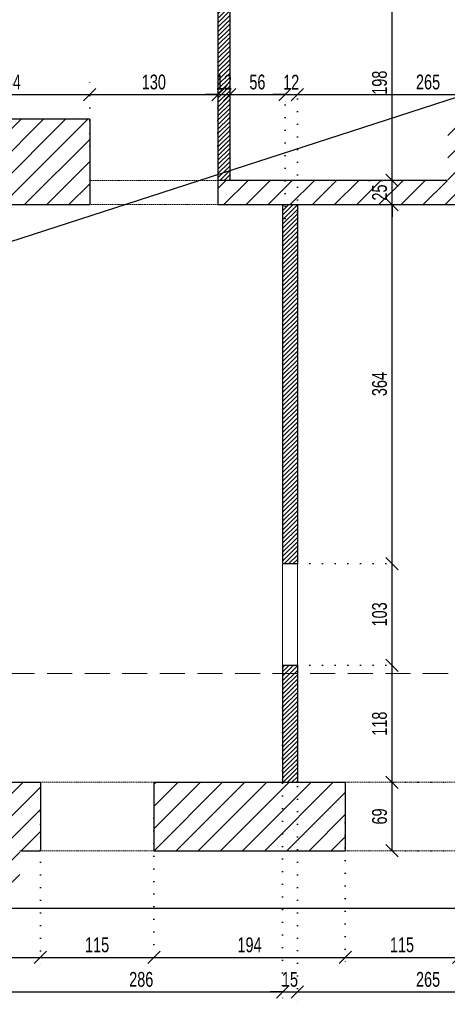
# Model space of a CAD drawing. Header units: millimetres. Extents: x 11149 to 111407, y -107619 to -23630.
# Tile 6 of 245: x 13696 to 14129, y -40030 to -39033. Entities that reach past the tile are written whole.
import ezdxf

# ---------------------------------------------------------------- set-up
doc = ezdxf.new("R2010")
doc.units = ezdxf.units.MM
doc.header["$LTSCALE"] = 2
for name, pattern in [('DOT', [6.35, 0, -6.35]), ('HIDDEN', [9.525, 6.35, -3.175]), ('HIDDENX2', [19.05, 12.7, -6.35])]:
    doc.linetypes.add(name, pattern=pattern)
doc.layers.get('0').update_dxf_attribs({"plot": 0})
doc.layers.get('Defpoints').update_dxf_attribs({"color": 1})
for name, color, linetype in [('3DPLAN_A_KRESKOWANIE 1', 253, 'Continuous'), ('3DPLAN_A_OPIS', 8, 'Continuous'), ('3DPLAN_K_OBRYS WIDOK', 242, 'Continuous')]:
    doc.layers.add(name, color=color, linetype=linetype)
for name, color, linetype, lineweight in [('3DPLAN_A_WYSOKOŚCI ZMIANA', 144, 'HIDDENX2', 5), ('A_ściany mur', 2, 'Continuous', 30), ('e-cad_wymiary', 4, 'Continuous', 9), ('WIDOK', 7, 'Continuous', 25)]:
    doc.layers.add(name, color=color, linetype=linetype, lineweight=lineweight)
doc.styles.add('e-cad_1', font='arial.ttf', dxfattribs={"width": 0.7})
doc.dimstyles.new('e-cad_1_100_[cm]', dxfattribs={"dimscale": 10, "dimtxt": 1.5, "dimasz": 1.25, "dimexe": 1.25, "dimexo": 0.625, "dimgap": 0.5, "dimtad": 1, "dimdec": 0, "dimrnd": 1, "dimzin": 1, "dimtxsty": 'e-cad_1', "dimblk": 'OBLIQUE', "dimcen": 2.5, "dimclrd": 256, "dimclre": 252, "dimclrt": 7, "dimadec": 0, "dimazin": 0, "dimtfac": 1, "dimtix": 1, "dimtmove": 2, "dimatfit": 3, "dimldrblk": 'NONE', "dimfxl": 60, "dimfxlon": 1, "dimarcsym": 0})
pattern_1 = [(45, (-15708.4828, 6015.711), (-2.24506403, 2.24506403), [])]

# ---------------------------------------------------------------- blocks, each defined once
blk = doc.blocks.new('_OBLIQUE')
at = {"color": 0, "linetype": 'ByBlock', "lineweight": -2}
blk.add_line((-0.5, -0.5), (0.5, 0.5), dxfattribs=at)
blk = doc.blocks.new('*D605')
at = {"layer": 'Defpoints', "color": 0}
for p in [(13716.97, -39829.1), (13541.97, -39840.14), (13716.97, -39982.89)]:
    blk.add_point(p, dxfattribs=at)
at = {"layer": 'e-cad_wymiary', "color": 252, "linetype": 'DOT', "lineweight": -2}
for p, q in [((13716.97, -39835.35), (13716.97, -39995.39)), ((13541.97, -39846.39), (13541.97, -39995.39))]:
    blk.add_line(p, q, dxfattribs=at)
at = {"layer": 'e-cad_wymiary', "lineweight": -2}
blk.add_line((13541.97, -39982.89), (13716.97, -39982.89), dxfattribs=at)
at = {"layer": 'e-cad_wymiary', "lineweight": -2, "xscale": 12.5, "yscale": 12.5, "zscale": 12.5, "rotation": 180}
blk.add_blockref('_OBLIQUE', (13541.97, -39982.89), dxfattribs=at)
at = {"layer": 'e-cad_wymiary', "lineweight": -2, "xscale": 12.5, "yscale": 12.5, "zscale": 12.5}
blk.add_blockref('_OBLIQUE', (13716.97, -39982.89), dxfattribs=at)
at = {"layer": 'e-cad_wymiary', "color": 7, "insert": (13629.47, -39970.23), "char_height": 15, "attachment_point": 5, "style": 'e-cad_1'}
blk.add_mtext('175', dxfattribs=at)
blk = doc.blocks.new('_None')
blk = doc.blocks.new('*D606')
at = {"layer": 'Defpoints', "color": 0}
for p in [(13716.97, -39829.1), (13831.97, -39835.58), (13831.97, -39982.89)]:
    blk.add_point(p, dxfattribs=at)
at = {"layer": 'e-cad_wymiary', "color": 252, "linetype": 'DOT', "lineweight": -2}
for p, q in [((13716.97, -39835.35), (13716.97, -39995.39)), ((13831.97, -39841.83), (13831.97, -39995.39))]:
    blk.add_line(p, q, dxfattribs=at)
at = {"layer": 'e-cad_wymiary', "lineweight": -2}
blk.add_line((13716.97, -39982.89), (13831.97, -39982.89), dxfattribs=at)
at = {"layer": 'e-cad_wymiary', "lineweight": -2, "xscale": 12.5, "yscale": 12.5, "zscale": 12.5, "rotation": 180}
blk.add_blockref('_OBLIQUE', (13716.97, -39982.89), dxfattribs=at)
at = {"layer": 'e-cad_wymiary', "lineweight": -2, "xscale": 12.5, "yscale": 12.5, "zscale": 12.5}
blk.add_blockref('_OBLIQUE', (13831.97, -39982.89), dxfattribs=at)
at = {"layer": 'e-cad_wymiary', "color": 7, "insert": (13774.47, -39970.23), "char_height": 15, "attachment_point": 5, "style": 'e-cad_1'}
blk.add_mtext('115', dxfattribs=at)
blk = doc.blocks.new('*D607')
at = {"layer": 'Defpoints', "color": 0}
for p in [(13831.97, -39835.58), (14025.97, -39840.14), (14025.97, -39982.89)]:
    blk.add_point(p, dxfattribs=at)
at = {"layer": 'e-cad_wymiary', "color": 252, "linetype": 'DOT', "lineweight": -2}
for p, q in [((13831.97, -39841.83), (13831.97, -39995.39)), ((14025.97, -39846.39), (14025.97, -39995.39))]:
    blk.add_line(p, q, dxfattribs=at)
at = {"layer": 'e-cad_wymiary', "lineweight": -2}
blk.add_line((13831.97, -39982.89), (14025.97, -39982.89), dxfattribs=at)
at = {"layer": 'e-cad_wymiary', "lineweight": -2, "xscale": 12.5, "yscale": 12.5, "zscale": 12.5, "rotation": 180}
blk.add_blockref('_OBLIQUE', (13831.97, -39982.89), dxfattribs=at)
at = {"layer": 'e-cad_wymiary', "lineweight": -2, "xscale": 12.5, "yscale": 12.5, "zscale": 12.5}
blk.add_blockref('_OBLIQUE', (14025.97, -39982.89), dxfattribs=at)
at = {"layer": 'e-cad_wymiary', "color": 7, "insert": (13928.97, -39970.23), "char_height": 15, "attachment_point": 5, "style": 'e-cad_1'}
blk.add_mtext('194', dxfattribs=at)
blk = doc.blocks.new('*D608')
at = {"layer": 'Defpoints', "color": 0}
for p in [(14025.97, -39840.14), (14140.97, -39840.76), (14140.97, -39982.89)]:
    blk.add_point(p, dxfattribs=at)
at = {"layer": 'e-cad_wymiary', "color": 252, "linetype": 'DOT', "lineweight": -2}
for p, q in [((14025.97, -39846.39), (14025.97, -39995.39)), ((14140.97, -39847.01), (14140.97, -39995.39))]:
    blk.add_line(p, q, dxfattribs=at)
at = {"layer": 'e-cad_wymiary', "lineweight": -2}
blk.add_line((14025.97, -39982.89), (14140.97, -39982.89), dxfattribs=at)
at = {"layer": 'e-cad_wymiary', "lineweight": -2, "xscale": 12.5, "yscale": 12.5, "zscale": 12.5, "rotation": 180}
blk.add_blockref('_OBLIQUE', (14025.97, -39982.89), dxfattribs=at)
at = {"layer": 'e-cad_wymiary', "lineweight": -2, "xscale": 12.5, "yscale": 12.5, "zscale": 12.5}
blk.add_blockref('_OBLIQUE', (14140.97, -39982.89), dxfattribs=at)
at = {"layer": 'e-cad_wymiary', "color": 7, "insert": (14083.47, -39970.23), "char_height": 15, "attachment_point": 5, "style": 'e-cad_1'}
blk.add_mtext('115', dxfattribs=at)
blk = doc.blocks.new('*D632')
at = {"layer": 'Defpoints', "color": 0, "ltscale": 0.5}
for p in [(13962.44, -39723.35), (13675.97, -39750.09), (13962.44, -40017.89)]:
    blk.add_point(p, dxfattribs=at)
at = {"layer": 'e-cad_wymiary', "color": 252, "linetype": 'DOT', "lineweight": -2}
for p, q in [((13962.44, -39729.6), (13962.44, -40030.39)), ((13675.97, -39756.34), (13675.97, -40030.39))]:
    blk.add_line(p, q, dxfattribs=at)
at = {"layer": 'e-cad_wymiary', "lineweight": -2}
blk.add_line((13675.97, -40017.89), (13962.44, -40017.89), dxfattribs=at)
at = {"layer": 'e-cad_wymiary', "lineweight": -2, "ltscale": 0.5, "xscale": 12.5, "yscale": 12.5, "zscale": 12.5, "rotation": 180}
blk.add_blockref('_OBLIQUE', (13675.97, -40017.89), dxfattribs=at)
at = {"layer": 'e-cad_wymiary', "lineweight": -2, "ltscale": 0.5, "xscale": 12.5, "yscale": 12.5, "zscale": 12.5}
blk.add_blockref('_OBLIQUE', (13962.44, -40017.89), dxfattribs=at)
at = {"layer": 'e-cad_wymiary', "color": 7, "ltscale": 0.5, "insert": (13819.2, -40005.23), "char_height": 15, "attachment_point": 5, "style": 'e-cad_1'}
blk.add_mtext('286', dxfattribs=at)
blk = doc.blocks.new('*D633')
at = {"layer": 'Defpoints', "color": 0, "ltscale": 0.5}
for p in [(13962.44, -39723.35), (13977.43, -39726.59), (13977.43, -40017.89)]:
    blk.add_point(p, dxfattribs=at)
at = {"layer": 'e-cad_wymiary', "color": 252, "linetype": 'DOT', "lineweight": -2}
for p, q in [((13962.44, -39729.6), (13962.44, -40030.39)), ((13977.43, -39732.84), (13977.43, -40030.39))]:
    blk.add_line(p, q, dxfattribs=at)
at = {"layer": 'e-cad_wymiary', "lineweight": -2}
for p, q in [((13962.44, -40017.89), (13949.94, -40017.89)), ((13962.44, -40017.89), (13977.43, -40017.89)), ((13977.43, -40017.89), (13989.93, -40017.89))]:
    blk.add_line(p, q, dxfattribs=at)
at = {"layer": 'e-cad_wymiary', "lineweight": -2, "ltscale": 0.5, "xscale": 12.5, "yscale": 12.5, "zscale": 12.5}
blk.add_blockref('_OBLIQUE', (13962.44, -40017.89), dxfattribs=at)
at = {"layer": 'e-cad_wymiary', "lineweight": -2, "ltscale": 0.5, "xscale": 12.5, "yscale": 12.5, "zscale": 12.5, "rotation": 180}
blk.add_blockref('_OBLIQUE', (13977.43, -40017.89), dxfattribs=at)
at = {"layer": 'e-cad_wymiary', "color": 7, "ltscale": 0.5, "insert": (13969.93, -40005.23), "char_height": 15, "attachment_point": 5, "style": 'e-cad_1'}
blk.add_mtext('15', dxfattribs=at)
blk = doc.blocks.new('*D634')
at = {"layer": 'Defpoints', "color": 0}
for p in [(13977.43, -39726.59), (14242.47, -39739.55), (14242.47, -40017.89)]:
    blk.add_point(p, dxfattribs=at)
at = {"layer": 'e-cad_wymiary', "color": 252, "linetype": 'DOT', "lineweight": -2}
for p, q in [((13977.43, -39732.84), (13977.43, -40030.39)), ((14242.47, -39745.8), (14242.47, -40030.39))]:
    blk.add_line(p, q, dxfattribs=at)
at = {"layer": 'e-cad_wymiary', "lineweight": -2}
blk.add_line((13977.43, -40017.89), (14242.47, -40017.89), dxfattribs=at)
at = {"layer": 'e-cad_wymiary', "lineweight": -2, "xscale": 12.5, "yscale": 12.5, "zscale": 12.5, "rotation": 180}
blk.add_blockref('_OBLIQUE', (13977.43, -40017.89), dxfattribs=at)
at = {"layer": 'e-cad_wymiary', "lineweight": -2, "xscale": 12.5, "yscale": 12.5, "zscale": 12.5}
blk.add_blockref('_OBLIQUE', (14242.47, -40017.89), dxfattribs=at)
at = {"layer": 'e-cad_wymiary', "color": 7, "insert": (14109.95, -40005.23), "char_height": 15, "attachment_point": 5, "style": 'e-cad_1'}
blk.add_mtext('265', dxfattribs=at)
blk = doc.blocks.new('*D728')
at = {"layer": 'Defpoints', "color": 0}
for p in [(13766.97, -39108.89), (13602.97, -39149.3), (13766.97, -39167.12)]:
    blk.add_point(p, dxfattribs=at)
at = {"layer": 'e-cad_wymiary', "color": 252, "linetype": 'DOT', "lineweight": -2}
for p, q in [((13602.97, -39143.05), (13602.97, -39096.39)), ((13766.97, -39160.87), (13766.97, -39096.39))]:
    blk.add_line(p, q, dxfattribs=at)
at = {"layer": 'e-cad_wymiary', "lineweight": -2}
blk.add_line((13602.97, -39108.89), (13766.97, -39108.89), dxfattribs=at)
at = {"layer": 'e-cad_wymiary', "lineweight": -2, "xscale": 12.5, "yscale": 12.5, "zscale": 12.5, "rotation": 180}
blk.add_blockref('_OBLIQUE', (13602.97, -39108.89), dxfattribs=at)
at = {"layer": 'e-cad_wymiary', "lineweight": -2, "xscale": 12.5, "yscale": 12.5, "zscale": 12.5}
blk.add_blockref('_OBLIQUE', (13766.97, -39108.89), dxfattribs=at)
at = {"layer": 'e-cad_wymiary', "color": 7, "insert": (13684.97, -39096.23), "char_height": 15, "attachment_point": 5, "style": 'e-cad_1'}
blk.add_mtext('164', dxfattribs=at)
blk = doc.blocks.new('*D729')
at = {"layer": 'Defpoints', "color": 0}
for p in [(13896.97, -39108.89), (13766.97, -39167.12), (13896.97, -39167.12)]:
    blk.add_point(p, dxfattribs=at)
at = {"layer": 'e-cad_wymiary', "color": 252, "linetype": 'DOT', "lineweight": -2}
for p, q in [((13766.97, -39160.87), (13766.97, -39096.39)), ((13896.97, -39160.87), (13896.97, -39096.39))]:
    blk.add_line(p, q, dxfattribs=at)
at = {"layer": 'e-cad_wymiary', "lineweight": -2}
blk.add_line((13766.97, -39108.89), (13896.97, -39108.89), dxfattribs=at)
at = {"layer": 'e-cad_wymiary', "lineweight": -2, "xscale": 12.5, "yscale": 12.5, "zscale": 12.5, "rotation": 180}
blk.add_blockref('_OBLIQUE', (13766.97, -39108.89), dxfattribs=at)
at = {"layer": 'e-cad_wymiary', "lineweight": -2, "xscale": 12.5, "yscale": 12.5, "zscale": 12.5}
blk.add_blockref('_OBLIQUE', (13896.97, -39108.89), dxfattribs=at)
at = {"layer": 'e-cad_wymiary', "color": 7, "insert": (13831.97, -39096.23), "char_height": 15, "attachment_point": 5, "style": 'e-cad_1'}
blk.add_mtext('130', dxfattribs=at)
blk = doc.blocks.new('*D730')
at = {"layer": 'Defpoints', "color": 0}
for p in [(13908.97, -39108.89), (13908.97, -39150.92), (13896.97, -39167.12)]:
    blk.add_point(p, dxfattribs=at)
at = {"layer": 'e-cad_wymiary', "color": 252, "linetype": 'DOT', "lineweight": -2}
for p, q in [((13896.97, -39160.87), (13896.97, -39096.39)), ((13908.97, -39144.67), (13908.97, -39096.39))]:
    blk.add_line(p, q, dxfattribs=at)
at = {"layer": 'e-cad_wymiary', "lineweight": -2}
for p, q in [((13896.97, -39108.89), (13884.47, -39108.89)), ((13896.97, -39108.89), (13908.97, -39108.89)), ((13908.97, -39108.89), (13921.47, -39108.89))]:
    blk.add_line(p, q, dxfattribs=at)
at = {"layer": 'e-cad_wymiary', "lineweight": -2, "xscale": 12.5, "yscale": 12.5, "zscale": 12.5}
blk.add_blockref('_OBLIQUE', (13896.97, -39108.89), dxfattribs=at)
at = {"layer": 'e-cad_wymiary', "lineweight": -2, "xscale": 12.5, "yscale": 12.5, "zscale": 12.5, "rotation": 180}
blk.add_blockref('_OBLIQUE', (13908.97, -39108.89), dxfattribs=at)
at = {"layer": 'e-cad_wymiary', "color": 7, "insert": (13902.97, -39096.36), "char_height": 15, "attachment_point": 5, "style": 'e-cad_1'}
blk.add_mtext('12', dxfattribs=at)
blk = doc.blocks.new('*D731')
at = {"layer": 'Defpoints', "color": 0}
for p in [(13964.93, -39108.89), (13908.97, -39150.92), (13964.93, -39240.84)]:
    blk.add_point(p, dxfattribs=at)
at = {"layer": 'e-cad_wymiary', "color": 252, "linetype": 'DOT', "lineweight": -2}
for p, q in [((13908.97, -39144.67), (13908.97, -39096.39)), ((13964.93, -39234.59), (13964.93, -39096.39))]:
    blk.add_line(p, q, dxfattribs=at)
at = {"layer": 'e-cad_wymiary', "lineweight": -2}
blk.add_line((13908.97, -39108.89), (13964.93, -39108.89), dxfattribs=at)
at = {"layer": 'e-cad_wymiary', "lineweight": -2, "xscale": 12.5, "yscale": 12.5, "zscale": 12.5, "rotation": 180}
blk.add_blockref('_OBLIQUE', (13908.97, -39108.89), dxfattribs=at)
at = {"layer": 'e-cad_wymiary', "lineweight": -2, "xscale": 12.5, "yscale": 12.5, "zscale": 12.5}
blk.add_blockref('_OBLIQUE', (13964.93, -39108.89), dxfattribs=at)
at = {"layer": 'e-cad_wymiary', "color": 7, "insert": (13936.95, -39096.23), "char_height": 15, "attachment_point": 5, "style": 'e-cad_1'}
blk.add_mtext('56', dxfattribs=at)
blk = doc.blocks.new('*D732')
at = {"layer": 'Defpoints', "color": 0}
for p in [(13977.43, -39108.89), (13964.93, -39240.84), (13977.43, -39260.28)]:
    blk.add_point(p, dxfattribs=at)
at = {"layer": 'e-cad_wymiary', "color": 252, "linetype": 'DOT', "lineweight": -2}
for p, q in [((13964.93, -39234.59), (13964.93, -39096.39)), ((13977.43, -39254.03), (13977.43, -39096.39))]:
    blk.add_line(p, q, dxfattribs=at)
at = {"layer": 'e-cad_wymiary', "lineweight": -2}
for p, q in [((13964.93, -39108.89), (13952.43, -39108.89)), ((13964.93, -39108.89), (13977.43, -39108.89)), ((13977.43, -39108.89), (13989.93, -39108.89))]:
    blk.add_line(p, q, dxfattribs=at)
at = {"layer": 'e-cad_wymiary', "lineweight": -2, "xscale": 12.5, "yscale": 12.5, "zscale": 12.5}
blk.add_blockref('_OBLIQUE', (13964.93, -39108.89), dxfattribs=at)
at = {"layer": 'e-cad_wymiary', "lineweight": -2, "xscale": 12.5, "yscale": 12.5, "zscale": 12.5, "rotation": 180}
blk.add_blockref('_OBLIQUE', (13977.43, -39108.89), dxfattribs=at)
at = {"layer": 'e-cad_wymiary', "color": 7, "insert": (13971.18, -39096.36), "char_height": 15, "attachment_point": 5, "style": 'e-cad_1'}
blk.add_mtext('12', dxfattribs=at)
blk = doc.blocks.new('*D733')
at = {"layer": 'Defpoints', "color": 0}
for p in [(14242.47, -39108.89), (13977.43, -39260.28), (14242.47, -39339.67)]:
    blk.add_point(p, dxfattribs=at)
at = {"layer": 'e-cad_wymiary', "color": 252, "linetype": 'DOT', "lineweight": -2}
for p, q in [((13977.43, -39254.03), (13977.43, -39096.39)), ((14242.47, -39333.42), (14242.47, -39096.39))]:
    blk.add_line(p, q, dxfattribs=at)
at = {"layer": 'e-cad_wymiary', "lineweight": -2}
blk.add_line((13977.43, -39108.89), (14242.47, -39108.89), dxfattribs=at)
at = {"layer": 'e-cad_wymiary', "lineweight": -2, "xscale": 12.5, "yscale": 12.5, "zscale": 12.5, "rotation": 180}
blk.add_blockref('_OBLIQUE', (13977.43, -39108.89), dxfattribs=at)
at = {"layer": 'e-cad_wymiary', "lineweight": -2, "xscale": 12.5, "yscale": 12.5, "zscale": 12.5}
blk.add_blockref('_OBLIQUE', (14242.47, -39108.89), dxfattribs=at)
at = {"layer": 'e-cad_wymiary', "color": 7, "insert": (14109.95, -39096.23), "char_height": 15, "attachment_point": 5, "style": 'e-cad_1'}
blk.add_mtext('265', dxfattribs=at)
blk = doc.blocks.new('*D756')
at = {"layer": 'Defpoints', "color": 0}
for p in [(14073.44, -39805.39), (14336.72, -39805.39), (14336.72, -39874.89)]:
    blk.add_point(p, dxfattribs=at)
at = {"layer": 'e-cad_wymiary', "color": 252, "linetype": 'DOT', "lineweight": -2}
for p, q in [((14330.47, -39805.39), (14060.94, -39805.39)), ((14330.47, -39874.89), (14060.94, -39874.89))]:
    blk.add_line(p, q, dxfattribs=at)
at = {"layer": 'e-cad_wymiary', "lineweight": -2}
blk.add_line((14073.44, -39874.89), (14073.44, -39805.39), dxfattribs=at)
at = {"layer": 'e-cad_wymiary', "lineweight": -2, "xscale": 12.5, "yscale": 12.5, "zscale": 12.5}
for p, rotation in [((14073.44, -39805.39), 90), ((14073.44, -39874.89), 270)]:
    blk.add_blockref('_OBLIQUE', p, dxfattribs=dict(at, rotation=rotation))
at = {"layer": 'e-cad_wymiary', "color": 7, "insert": (14060.78, -39840.14), "char_height": 15, "attachment_point": 5, "rotation": 90, "style": 'e-cad_1'}
blk.add_mtext('69', dxfattribs=at)
blk = doc.blocks.new('*D757')
at = {"layer": 'Defpoints', "color": 0}
for p in [(13971.18, -39686.94), (14073.44, -39686.94), (14336.72, -39805.39)]:
    blk.add_point(p, dxfattribs=at)
at = {"layer": 'e-cad_wymiary', "color": 252, "linetype": 'DOT', "lineweight": -2}
for p, q in [((13977.43, -39686.94), (14085.94, -39686.94)), ((14330.47, -39805.39), (14060.94, -39805.39))]:
    blk.add_line(p, q, dxfattribs=at)
at = {"layer": 'e-cad_wymiary', "lineweight": -2}
blk.add_line((14073.44, -39805.39), (14073.44, -39686.94), dxfattribs=at)
at = {"layer": 'e-cad_wymiary', "lineweight": -2, "xscale": 12.5, "yscale": 12.5, "zscale": 12.5}
for p, rotation in [((14073.44, -39686.94), 90), ((14073.44, -39805.39), 270)]:
    blk.add_blockref('_OBLIQUE', p, dxfattribs=dict(at, rotation=rotation))
at = {"layer": 'e-cad_wymiary', "color": 7, "insert": (14060.78, -39746.17), "char_height": 15, "attachment_point": 5, "rotation": 90, "style": 'e-cad_1'}
blk.add_mtext('118', dxfattribs=at)
blk = doc.blocks.new('*D758')
at = {"layer": 'Defpoints', "color": 0}
for p in [(13971.18, -39583.94), (14073.44, -39583.94), (13971.18, -39686.94)]:
    blk.add_point(p, dxfattribs=at)
at = {"layer": 'e-cad_wymiary', "color": 252, "linetype": 'DOT', "lineweight": -2}
for p, q in [((13977.43, -39583.94), (14085.94, -39583.94)), ((13977.43, -39686.94), (14085.94, -39686.94))]:
    blk.add_line(p, q, dxfattribs=at)
at = {"layer": 'e-cad_wymiary', "lineweight": -2}
blk.add_line((14073.44, -39686.94), (14073.44, -39583.94), dxfattribs=at)
at = {"layer": 'e-cad_wymiary', "lineweight": -2, "xscale": 12.5, "yscale": 12.5, "zscale": 12.5}
for p, rotation in [((14073.44, -39583.94), 90), ((14073.44, -39686.94), 270)]:
    blk.add_blockref('_OBLIQUE', p, dxfattribs=dict(at, rotation=rotation))
at = {"layer": 'e-cad_wymiary', "color": 7, "insert": (14060.78, -39635.44), "char_height": 15, "attachment_point": 5, "rotation": 90, "style": 'e-cad_1'}
blk.add_mtext('103', dxfattribs=at)
blk = doc.blocks.new('*D759')
at = {"layer": 'Defpoints', "color": 0}
for p in [(14043.94, -39220.39), (14073.44, -39220.39), (13971.18, -39583.94)]:
    blk.add_point(p, dxfattribs=at)
at = {"layer": 'e-cad_wymiary', "color": 252, "linetype": 'DOT', "lineweight": -2}
for p, q in [((14050.19, -39220.39), (14085.94, -39220.39)), ((13977.43, -39583.94), (14085.94, -39583.94))]:
    blk.add_line(p, q, dxfattribs=at)
at = {"layer": 'e-cad_wymiary', "lineweight": -2}
blk.add_line((14073.44, -39583.94), (14073.44, -39220.39), dxfattribs=at)
at = {"layer": 'e-cad_wymiary', "lineweight": -2, "xscale": 12.5, "yscale": 12.5, "zscale": 12.5}
for p, rotation in [((14073.44, -39220.39), 90), ((14073.44, -39583.94), 270)]:
    blk.add_blockref('_OBLIQUE', p, dxfattribs=dict(at, rotation=rotation))
at = {"layer": 'e-cad_wymiary', "color": 7, "insert": (14060.78, -39402.17), "char_height": 15, "attachment_point": 5, "rotation": 90, "style": 'e-cad_1'}
blk.add_mtext('364', dxfattribs=at)
blk = doc.blocks.new('*D760')
at = {"layer": 'Defpoints', "color": 0}
for p in [(14043.94, -39195.89), (14073.44, -39195.89), (14043.94, -39220.39)]:
    blk.add_point(p, dxfattribs=at)
at = {"layer": 'e-cad_wymiary', "lineweight": -2}
for p, q in [((14073.44, -39195.89), (14073.44, -39183.39)), ((14073.44, -39220.39), (14073.44, -39195.89)), ((14073.44, -39220.39), (14073.44, -39232.89))]:
    blk.add_line(p, q, dxfattribs=at)
at = {"layer": 'e-cad_wymiary', "color": 252, "linetype": 'DOT', "lineweight": -2}
for p, q in [((14050.19, -39195.89), (14085.94, -39195.89)), ((14050.19, -39220.39), (14085.94, -39220.39))]:
    blk.add_line(p, q, dxfattribs=at)
at = {"layer": 'e-cad_wymiary', "lineweight": -2, "xscale": 12.5, "yscale": 12.5, "zscale": 12.5}
for p, rotation in [((14073.44, -39195.89), 270), ((14073.44, -39220.39), 90)]:
    blk.add_blockref('_OBLIQUE', p, dxfattribs=dict(at, rotation=rotation))
at = {"layer": 'e-cad_wymiary', "color": 7, "insert": (14060.78, -39208.14), "char_height": 15, "attachment_point": 5, "rotation": 90, "style": 'e-cad_1'}
blk.add_mtext('25', dxfattribs=at)
blk = doc.blocks.new('*D761')
at = {"layer": 'Defpoints', "color": 0}
for p in [(13976.96, -38997.89), (14073.44, -38997.89), (14043.94, -39195.89)]:
    blk.add_point(p, dxfattribs=at)
at = {"layer": 'e-cad_wymiary', "color": 252, "linetype": 'DOT', "lineweight": -2}
for p, q in [((13983.21, -38997.89), (14085.94, -38997.89)), ((14050.19, -39195.89), (14085.94, -39195.89))]:
    blk.add_line(p, q, dxfattribs=at)
at = {"layer": 'e-cad_wymiary', "lineweight": -2}
blk.add_line((14073.44, -39195.89), (14073.44, -38997.89), dxfattribs=at)
at = {"layer": 'e-cad_wymiary', "lineweight": -2, "xscale": 12.5, "yscale": 12.5, "zscale": 12.5}
for p, rotation in [((14073.44, -38997.89), 90), ((14073.44, -39195.89), 270)]:
    blk.add_blockref('_OBLIQUE', p, dxfattribs=dict(at, rotation=rotation))
at = {"layer": 'e-cad_wymiary', "color": 7, "insert": (14060.78, -39096.89), "char_height": 15, "attachment_point": 5, "rotation": 90, "style": 'e-cad_1'}
blk.add_mtext('198', dxfattribs=at)

msp = doc.modelspace()

# ---------------------------------------------------------------- hatches: boundary and pattern name
at = {"layer": '3DPLAN_A_KRESKOWANIE 1'}
h = msp.add_hatch(dxfattribs=at)
h.set_pattern_fill('ANSI31', color=256, scale=5, style=0)
h.set_pattern_definition([(45, (14206.918, -38714.36), (-11.22532, 11.22532), [])])
h.paths.add_polyline_path([(14219.97, -38701.39), (14194.97, -38701.39), (14194.97, -38726.39), (14219.97, -38726.39)])
h.paths.add_polyline_path([(12418.47, -38265.89), (12293.47, -38265.89), (12293.47, -38305.89), (11781.49, -38305.89), (11781.49, -38349.39), (11809.49, -38349.39), (11809.49, -38458.39), (11829.97, -38458.39), (11829.97, -38349.39), (12348.97, -38349.39), (12348.97, -38549.39), (12396.97, -38549.39), (12396.97, -38613.39), (12410.97, -38613.39), (12410.97, -38352.39), (12439.97, -38352.39), (12439.97, -38305.89), (12418.47, -38305.89)])
h.paths.add_polyline_path([(12747.96, -38305.89), (12559.97, -38305.89), (12559.97, -38352.39), (12559.97, -38395.39), (12572.96, -38395.39), (12572.96, -38355.39), (12747.96, -38355.39)])
h.paths.add_polyline_path([(12410.97, -38716.39), (12396.97, -38716.39), (12396.97, -38911.39), (12326.97, -38911.39), (12326.97, -38928.39), (11829.97, -38928.39), (11829.97, -38858.39), (11809.49, -38858.39), (11809.49, -38928.39), (11781.49, -38928.39), (11781.49, -38994.39), (11798.97, -38994.39), (11798.97, -38950.39), (12368.97, -38950.39), (12368.97, -39017.39), (12375.97, -39017.39), (12375.97, -39010.39), (12410.97, -39010.39)])
h.paths.add_polyline_path([(11829.97, -38633.39), (11809.49, -38633.39), (11809.49, -38683.39), (11829.97, -38683.39)])
h.paths.add_polyline_path([(13772.97, -38305.89), (13726.97, -38305.89), (13726.97, -38265.89), (13601.97, -38265.89), (13601.97, -38305.89), (13559.97, -38305.89), (13559.97, -38347.39), (13627.97, -38347.39), (13627.97, -38636.39), (13204.97, -38636.39), (13204.97, -38653.39), (13245.97, -38653.39), (13245.97, -38705.39), (13618.97, -38705.39), (13618.97, -38755.65), (13648.97, -38755.65), (13648.97, -38485.39), (13689.97, -38485.39), (13689.97, -38341.39), (13772.97, -38341.39)])
h.paths.add_polyline_path([(14060.97, -38305.89), (13887.97, -38305.89), (13887.97, -38341.39), (14060.97, -38341.39)])
h.paths.add_polyline_path([(13091.97, -39365.39), (13037.97, -39365.39), (13037.97, -39354.39), (12981.97, -39354.39), (12916.97, -39354.39), (12916.97, -39519.39), (12981.97, -39519.39), (12981.97, -39808.39), (12901.97, -39808.39), (12901.97, -39874.89), (12945.97, -39874.89), (12945.97, -39914.89), (13070.97, -39914.89), (13070.97, -39874.89), (13114.97, -39874.89), (13114.97, -39805.39), (13037.97, -39805.39), (13037.97, -39520.39), (13091.97, -39520.39)])
h.paths.add_polyline_path([(13426.97, -39805.39), (13229.97, -39805.39), (13229.97, -39874.89), (13426.97, -39874.89)])
h.paths.add_polyline_path([(12956.97, -39264.39), (12956.97, -39197.39), (12950.97, -39197.39), (12950.97, -39173.39), (13026.62, -39173.39), (13026.62, -39264.39)])
h.paths.add_polyline_path([(12726.97, -39808.39), (12590.97, -39808.39), (12590.97, -39874.89), (12726.97, -39874.89)])
h.paths.add_polyline_path([(12415.97, -39808.39), (11864.97, -39808.39), (11864.97, -39692.39), (11809.49, -39692.39), (11809.49, -39808.39), (11781.49, -39808.39), (11781.49, -39874.89), (12231.97, -39874.89), (12231.97, -39914.89), (12356.97, -39914.89), (12356.97, -39874.89), (12415.97, -39874.89)])
h.paths.add_polyline_path([(11864.97, -39470.39), (11809.49, -39470.39), (11809.49, -39517.39), (11864.97, -39517.39)])
h.paths.add_polyline_path([(14626.97, -39805.39), (14431.97, -39805.39), (14431.97, -39874.89), (14626.97, -39874.89)])
h.paths.add_polyline_path([(14316.97, -39805.39), (14140.97, -39805.39), (14140.97, -39874.89), (14161.97, -39874.89), (14161.97, -39914.89), (14286.97, -39914.89), (14286.97, -39874.89), (14316.97, -39874.89)])
h.paths.add_polyline_path([(14025.97, -39805.39), (13831.97, -39805.39), (13831.97, -39874.89), (14025.97, -39874.89)])
h.paths.add_polyline_path([(13716.97, -39805.39), (13541.97, -39805.39), (13541.97, -39874.89), (13570.97, -39874.89), (13570.97, -39914.89), (13695.97, -39914.89), (13695.97, -39874.89), (13716.97, -39874.89)])
h.paths.add_polyline_path([(13602.97, -38997.89), (13602.97, -38912.39), (13618.97, -38912.39), (13618.97, -38902.89), (13618.97, -38875.39), (13648.97, -38875.39), (13648.97, -38902.89), (13654.97, -38902.89), (13654.97, -38959.89), (13769.97, -38959.89), (13769.97, -38987.39), (13908.97, -38987.39), (13908.97, -38997.89), (13769.97, -38997.89), (13608.97, -38997.89)])
h.paths.add_polyline_path([(13602.97, -39133.89), (13766.97, -39133.89), (13766.97, -39220.39), (13675.97, -39220.39), (13675.97, -39513.39), (13641.97, -39513.39), (13641.97, -39243.39), (13614.97, -39243.39), (13614.97, -39205.39), (13602.97, -39205.39)])
h.paths.add_polyline_path([(14806.97, -39086.39), (14806.97, -39266.39), (14740.97, -39266.39), (14740.97, -39343.39), (14762.97, -39343.39), (14762.97, -39575.39), (14775.97, -39575.39), (14775.97, -39329.39), (14934.97, -39329.39), (14934.97, -39260.39), (14870.97, -39260.39), (14870.97, -39136.39), (14816.97, -39136.39), (14816.97, -39003.39), (14870.97, -39003.39), (14870.97, -38895.39), (14807.97, -38895.39), (14807.97, -39063.39)])
h.paths.add_polyline_path([(14254.97, -39243.39), (14204.97, -39243.39), (14204.97, -39220.39), (13896.97, -39220.39), (13896.97, -39195.89), (14129.97, -39195.89), (14129.97, -39132.89), (14242.97, -39132.89), (14242.97, -38997.89), (14137.97, -38997.89), (14137.97, -38972.39), (14205.97, -38972.39), (14205.97, -38906.39), (14253.97, -38906.39), (14253.97, -39063.39), (14254.97, -39086.39)])
h.paths.add_polyline_path([(14636.97, -38305.89), (14463.97, -38305.89), (14463.97, -38341.39), (14636.97, -38341.39)])
h.paths.add_polyline_path([(14924.97, -38305.89), (14901.97, -38305.89), (14901.97, -38265.89), (14776.97, -38265.89), (14776.97, -38305.89), (14751.97, -38305.89), (14751.97, -38341.39), (14924.97, -38341.39)])
h.paths.add_polyline_path([(15234.97, -38305.89), (15039.97, -38305.89), (15039.97, -38341.39), (15234.97, -38341.39)])
h.paths.add_polyline_path([(15524.97, -38305.89), (15502.97, -38305.89), (15502.97, -38265.89), (15377.97, -38265.89), (15377.97, -38305.89), (15349.97, -38305.89), (15349.97, -38341.39), (15524.97, -38341.39)])
h.paths.add_polyline_path([(15834.97, -38305.89), (15641.97, -38305.89), (15641.97, -38341.39), (15834.97, -38341.39)])
h.paths.add_polyline_path([(16625.97, -38305.89), (16098.97, -38305.89), (16098.97, -38265.89), (15973.97, -38265.89), (15973.97, -38305.89), (15948.97, -38305.89), (15948.97, -38341.39), (16550.97, -38341.39), (16550.97, -38448.39), (16594.97, -38448.39), (16594.97, -38341.39), (16625.97, -38341.39)])
h.paths.add_polyline_path([(16594.97, -38625.39), (16550.97, -38625.39), (16550.97, -38680.39), (16594.97, -38680.39)])
h.paths.add_polyline_path([(16594.97, -38857.39), (16550.97, -38857.39), (16550.97, -38985.39), (16594.97, -38985.39)])
h.paths.add_polyline_path([(16594.97, -39161.39), (16550.97, -39161.39), (16550.97, -39291.39), (16594.97, -39291.39)])
h.paths.add_polyline_path([(16594.97, -39467.39), (16550.97, -39467.39), (16550.97, -39522.39), (16594.97, -39522.39)])
h.paths.add_polyline_path([(16625.97, -39801.39), (16594.97, -39801.39), (16594.97, -39699.39), (16550.97, -39699.39), (16550.97, -39801.39), (15944.97, -39801.39), (15944.97, -39874.89), (15973.97, -39874.89), (15973.97, -39914.89), (16098.97, -39914.89), (16098.97, -39874.89), (16625.97, -39874.89)])
h.paths.add_polyline_path([(15830.97, -39801.39), (15637.97, -39801.39), (15637.97, -39874.89), (15830.97, -39874.89)])
h.paths.add_polyline_path([(15520.97, -39801.39), (15345.97, -39801.39), (15345.97, -39874.89), (15369.97, -39874.89), (15369.97, -39914.89), (15494.97, -39914.89), (15494.97, -39874.89), (15520.97, -39874.89)])
h.paths.add_polyline_path([(15230.97, -39801.39), (15035.97, -39801.39), (15035.97, -39874.89), (15230.97, -39874.89)])
h.paths.add_polyline_path([(14920.97, -39801.39), (14775.97, -39801.39), (14775.97, -39768.39), (14762.97, -39768.39), (14762.97, -39805.39), (14741.97, -39805.39), (14741.97, -39874.89), (14768.97, -39874.89), (14768.97, -39914.89), (14893.97, -39914.89), (14893.97, -39874.89), (14920.97, -39874.89)])
h.paths.add_polyline_path([(15468.97, -39135.39), (15406.97, -39135.39), (15406.97, -39244.39), (15468.97, -39244.39)])
h.paths.add_polyline_path([(15468.97, -38894.39), (15406.97, -38894.39), (15406.97, -39005.39), (15468.97, -39005.39)])
h.paths.add_polyline_path([(16056.97, -39178.39), (16006.97, -39178.39), (16006.97, -39233.39), (16056.97, -39233.39)])
h.paths.add_polyline_path([(16056.97, -38909.39), (16006.97, -38909.39), (16006.97, -38963.39), (16056.97, -38963.39)])
h.paths.add_polyline_path([(14348.97, -38305.89), (14324.97, -38305.89), (14324.97, -38265.89), (14199.97, -38265.89), (14199.97, -38305.89), (14175.97, -38305.89), (14175.97, -38341.39), (14348.97, -38341.39)])
h.paths.add_polyline_path([(13212, -38246.89), (13198.97, -38246.89), (13198.97, -38347.39), (13444.97, -38347.39), (13444.97, -38305.89), (13212, -38305.89)])
h.paths.add_polyline_path([(12676.73, -39020.39), (12559.97, -39020.39), (12559.97, -38895.39), (12575.97, -38895.39), (12575.97, -39009.39), (12676.73, -39009.39)])
h.paths.add_polyline_path([(12572.96, -38616.89), (12572.96, -38655.39), (12559.97, -38655.39), (12559.97, -38616.89)])
at = {"layer": '3DPLAN_A_OPIS', "lineweight": 0, "transparency": 33554687}
h = msp.add_hatch(dxfattribs=at)
h.set_pattern_fill('ANSI31', color=1)
h.set_pattern_definition(pattern_1)
h.paths.add_polyline_path([(13896.97, -39195.89), (13908.97, -39195.89), (13908.97, -38997.89), (13896.97, -38997.89)])
h = msp.add_hatch(dxfattribs=at)
h.set_pattern_fill('ANSI31', color=1)
h.set_pattern_definition(pattern_1)
h.paths.add_polyline_path([(13962.44, -39220.39), (13962.44, -39583.94), (13977.43, -39583.94), (13977.43, -39220.39)])
h = msp.add_hatch(dxfattribs=at)
h.set_pattern_fill('ANSI31', color=1)
h.set_pattern_definition(pattern_1)
h.paths.add_polyline_path([(13962.44, -39695.39), (13962.44, -39805.39), (13977.43, -39805.39), (13977.43, -39695.39)])
h.paths.add_polyline_path([(13962.44, -39695.39), (13977.43, -39695.39), (13977.43, -39686.94), (13962.44, -39686.94)])

# ---------------------------------------------------------------- linework, layer by layer
at = {"layer": '3DPLAN_A_OPIS', "color": 1, "lineweight": 30}
for p, q in [((13896.97, -38997.89), (13896.97, -39195.89)), ((13908.97, -38997.89), (13908.97, -39195.89)), ((13962.44, -39220.39), (13962.44, -39583.94)), ((13977.43, -39220.39), (13977.43, -39583.94)), ((13962.44, -39583.94), (13977.43, -39583.94)), ((13962.44, -39686.94), (13962.44, -39805.39)), ((13962.44, -39686.94), (13977.43, -39686.94)), ((13977.43, -39686.94), (13977.43, -39805.39))]:
    msp.add_line(p, q, dxfattribs=at)
at = {"layer": '3DPLAN_A_OPIS', "color": 1, "lineweight": 5}
for p, q in [((13962.44, -39686.94), (13962.44, -39583.94)), ((13977.43, -39583.94), (13977.43, -39686.94))]:
    msp.add_line(p, q, dxfattribs=at)
at = {"layer": '3DPLAN_A_WYSOKOŚCI ZMIANA'}
msp.add_line((13037.97, -39695.39), (14762.97, -39695.39), dxfattribs=at)
at = {"layer": '3DPLAN_K_OBRYS WIDOK'}
msp.add_line((11746.49, -39932.89), (16677.49, -39932.89), dxfattribs=at)
at = {"layer": 'A_ściany mur', "ltscale": 0.1}
for p, q in [((13766.97, -39133.89), (13602.97, -39133.89)), ((13766.97, -39133.89), (13766.97, -39220.39)), ((14128.97, -39195.89), (13896.97, -39195.89)), ((13896.97, -39195.89), (13896.97, -39220.39)), ((13675.97, -39220.39), (13766.97, -39220.39)), ((13896.97, -39220.39), (14204.97, -39220.39)), ((13541.97, -39805.39), (13716.97, -39805.39)), ((13716.97, -39805.39), (13716.97, -39874.89)), ((13831.97, -39805.39), (14025.97, -39805.39)), ((13831.97, -39805.39), (13831.97, -39874.89)), ((14025.97, -39805.39), (14025.97, -39874.89)), ((13695.97, -39874.89), (13716.97, -39874.89)), ((13831.97, -39874.89), (14025.97, -39874.89))]:
    msp.add_line(p, q, dxfattribs=at)
at = {"layer": 'A_ściany mur', "color": 4, "linetype": 'HIDDEN', "lineweight": 5, "ltscale": 0.1}
for p, q in [((13896.97, -39195.89), (13766.97, -39195.89)), ((13896.97, -39220.39), (13766.97, -39220.39)), ((13716.97, -39805.39), (13831.97, -39805.39)), ((14025.97, -39805.39), (14140.97, -39805.39)), ((13716.97, -39874.89), (13831.97, -39874.89)), ((14025.97, -39874.89), (14140.97, -39874.89))]:
    msp.add_line(p, q, dxfattribs=at)
at = {"layer": 'WIDOK', "color": 6}
msp.add_line((11781.49, -39874.89), (16625.97, -38305.89), dxfattribs=at)

# ---------------------------------------------------------------- dimensions: what is measured, and where the dimension line sits
at = {"layer": 'e-cad_wymiary'}
for base, p1, p2, picture, middle in [((14073.44, -38997.89), (14043.94, -39195.89), (13976.96, -38997.89), '*D761', (14060.78, -39096.89)), ((14073.44086769, -39195.88925649), (14043.9353879, -39220.38925649), (14043.9353879, -39195.88925649), '*D760', (14060.78227288, -39208.13925649)), ((14073.44, -39220.39), (13971.18, -39583.94), (14043.94, -39220.39), '*D759', (14060.78, -39402.17)), ((14073.44, -39583.94), (13971.18, -39686.94), (13971.18, -39583.94), '*D758', (14060.78, -39635.44)), ((14073.44, -39686.94), (14336.72, -39805.39), (13971.18, -39686.94), '*D757', (14060.78, -39746.17)), ((14073.44086769, -39805.38925649), (14336.72442828, -39874.88925649), (14336.72442828, -39805.38925649), '*D756', (14060.78227288, -39840.13925649))]:
    dim = msp.add_linear_dim(base=base, p1=p1, p2=p2, angle=90, dimstyle='e-cad_1_100_[cm]', dxfattribs=at)
    dim.commit()
    dim.dimension.update_dxf_attribs({"geometry": picture, "text_midpoint": middle})
for base, p1, p2, picture, middle in [((13766.97, -39108.89), (13602.97, -39149.3), (13766.97, -39167.12), '*D728', (13684.97, -39096.23)), ((13896.97, -39108.89), (13766.97, -39167.12), (13896.97, -39167.12), '*D729', (13831.97, -39096.23)), ((13908.97, -39108.89), (13896.97, -39167.12), (13908.97, -39150.92), '*D730', (13902.97, -39096.36)), ((13964.93, -39108.89), (13908.97, -39150.92), (13964.93, -39240.84), '*D731', (13936.95, -39096.23)), ((13977.42681424, -39108.88925649), (13964.92681424, -39240.84120209), (13977.42681424, -39260.28368041), '*D732', (13971.17681424, -39096.35856072)), ((14242.47, -39108.89), (13977.43, -39260.28), (14242.47, -39339.67), '*D733', (14109.95, -39096.23)), ((13962.44, -40017.89), (13675.97, -39750.09), (13962.44, -39723.35), '*D632', (13819.2, -40005.23)), ((13977.43, -40017.89), (13962.44, -39723.35), (13977.43, -39726.59), '*D633', (13969.93, -40005.23)), ((14242.47, -40017.89), (13977.43, -39726.59), (14242.47, -39739.55), '*D634', (14109.95, -40005.23)), ((13716.97, -39982.89), (13541.97, -39840.14), (13716.97, -39829.1), '*D605', (13629.47, -39970.23)), ((13831.97, -39982.89), (13716.97, -39829.1), (13831.97, -39835.58), '*D606', (13774.47, -39970.23)), ((14025.97, -39982.89), (13831.97, -39835.58), (14025.97, -39840.14), '*D607', (13928.97, -39970.23)), ((14140.97, -39982.89), (14025.97, -39840.14), (14140.97, -39840.76), '*D608', (14083.47, -39970.23))]:
    dim = msp.add_linear_dim(base=base, p1=p1, p2=p2, dimstyle='e-cad_1_100_[cm]', dxfattribs=at)
    dim.commit()
    dim.dimension.update_dxf_attribs({"geometry": picture, "text_midpoint": middle})

doc.saveas('drawing.dxf')
